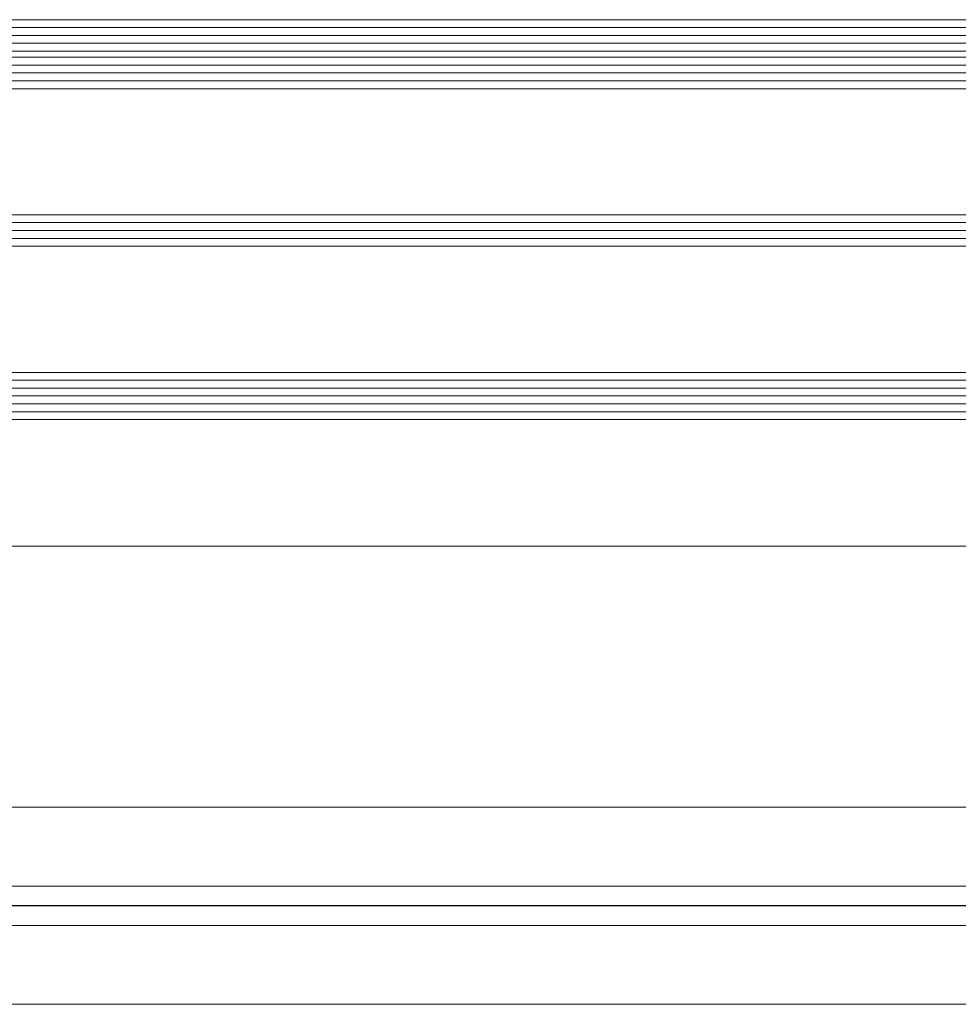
# Model space of a CAD drawing. Extents: x 1911006 to 2186114, y 709265 to 747216.
# Tile 33 of 256: x 1917582 to 1917701, y 735078 to 735203. Entities that reach past the tile are written whole.
import ezdxf

# ---------------------------------------------------------------- set-up
doc = ezdxf.new("R2010")
doc.units = 0
doc.header["$LTSCALE"] = 500
doc.header["$MEASUREMENT"] = 0
doc.linetypes.add('ACAD_ISO02W100', pattern=[15, 12, -3])
doc.linetypes.add('AM_DIN_G_W050', pattern=[13.75, 9.75, -1.5, 1, -1.5])
for name, color, linetype, lineweight in [('!_A_01_TENKÁ', 8, 'CONTINUOUS', 13), ('!_A_03_ČIARKOVANÁ', 41, 'ACAD_ISO02W100', 13), ('_MB_kreskowanie_szklo_0.09', 157, 'CONTINUOUS', 9), ('_MB_szklo_0.15', 142, 'CONTINUOUS', 15), ('AM_7', 4, 'AM_DIN_G_W050', 25)]:
    doc.layers.add(name, color=color, linetype=linetype, lineweight=lineweight)

msp = doc.modelspace()

# ---------------------------------------------------------------- linework, layer by layer
at = {"layer": '!_A_01_TENKÁ', "color": 7}
for p, q in [((1921360.13, 735103.23), (1917503.2, 735103.23)), ((1917503.2, 735093.23), (1921360.13, 735093.23)), ((1921360.13, 735088.23), (1917503.2, 735088.23)), ((1917503.2, 735078.23), (1921360.13, 735078.23))]:
    msp.add_line(p, q, dxfattribs=at)
at = {"layer": '!_A_03_ČIARKOVANÁ', "color": 7}
msp.add_lwpolyline([(1917346.45, 735136.39), (1933649.45, 735136.39)], dxfattribs=at)
at = {"layer": '_MB_kreskowanie_szklo_0.09', "color": 7}
for points in [[(1917482.45, 735202.19), (1918410.45, 735202.19)], [(1917482.45, 735201.19), (1918410.45, 735201.19)], [(1917482.45, 735200.19), (1918410.45, 735200.19)], [(1917482.45, 735197.43), (1918410.45, 735197.43)], [(1917482.45, 735196.43), (1918410.45, 735196.43)], [(1917482.45, 735195.43), (1918410.45, 735195.43)], [(1917482.45, 735177.43), (1918410.45, 735177.43)], [(1917482.45, 735176.43), (1918410.45, 735176.43)], [(1917482.45, 735175.43), (1918410.45, 735175.43)], [(1917482.45, 735157.43), (1918410.45, 735157.43)], [(1917482.45, 735156.43), (1918410.45, 735156.43)], [(1917482.45, 735155.43), (1918410.45, 735155.43)], [(1917482.45, 735154.43), (1918410.45, 735154.43)], [(1917482.45, 735153.43), (1918410.45, 735153.43)]]:
    msp.add_lwpolyline(points, dxfattribs=at)
at = {"layer": '_MB_szklo_0.15', "color": 7}
for points in [[(1918410.45, 735199.19), (1917482.45, 735199.19), (1917482.45, 735203.19), (1918410.45, 735203.19)], [(1918410.45, 735198.43), (1917482.45, 735198.43), (1917482.45, 735199.19), (1918410.45, 735199.19)], [(1918410.45, 735194.43), (1917482.45, 735194.43), (1917482.45, 735198.43), (1918410.45, 735198.43)], [(1918410.45, 735174.43), (1917482.45, 735174.43), (1917482.45, 735178.43), (1918410.45, 735178.43)], [(1918410.45, 735152.43), (1917482.45, 735152.43), (1917482.45, 735158.43), (1918410.45, 735158.43)]]:
    msp.add_lwpolyline(points, dxfattribs=at)
at = {"layer": 'AM_7', "color": 7}
msp.add_line((1921360.13, 735090.73), (1917479.5, 735090.73), dxfattribs=at)

doc.saveas('drawing.dxf')
